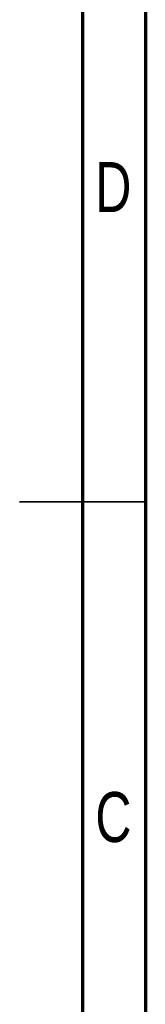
# Model space of a CAD drawing. Header units: inches. Extents: x 0.6 to 16.3, y 0.2 to 11.5.
# Tile 19 of 33: x 15.945 to 16.339, y 4.277 to 7.353. Entities that reach past the tile are written whole.
import ezdxf

# ---------------------------------------------------------------- set-up
doc = ezdxf.new("R2010")
doc.units = ezdxf.units.IN
doc.header["$MEASUREMENT"] = 0
doc.styles.add('SLDTEXTSTYLE0', font='TXT', dxfattribs={"width": 0.75})

msp = doc.modelspace()

# ---------------------------------------------------------------- linework, layer by layer
at = {"color": 7, "linetype": 'Continuous', "lineweight": 70}
for p, q in [((16.3386, 11.4961), (16.3386, 0.1969)), ((16.1417, 11.2992), (16.1417, 0.3937))]:
    msp.add_line(p, q, dxfattribs=at)
at = {"color": 7, "linetype": 'Continuous', "lineweight": 35}
for p, q in [((16.3386, 5.8465), (15.9449, 5.8465)), ((16.1417, 5.8465), (16.3386, 5.8465))]:
    msp.add_line(p, q, dxfattribs=at)

# ---------------------------------------------------------------- texts
at = {"color": 7, "linetype": 'Continuous', "lineweight": 0, "char_height": 0.1562, "attachment_point": 2, "style": 'SLDTEXTSTYLE0'}
for s, insert in [('D', (16.2383, 6.9084)), ('C', (16.2385, 4.9399))]:
    msp.add_mtext(s, dxfattribs=dict(at, insert=insert))

doc.saveas('drawing.dxf')
